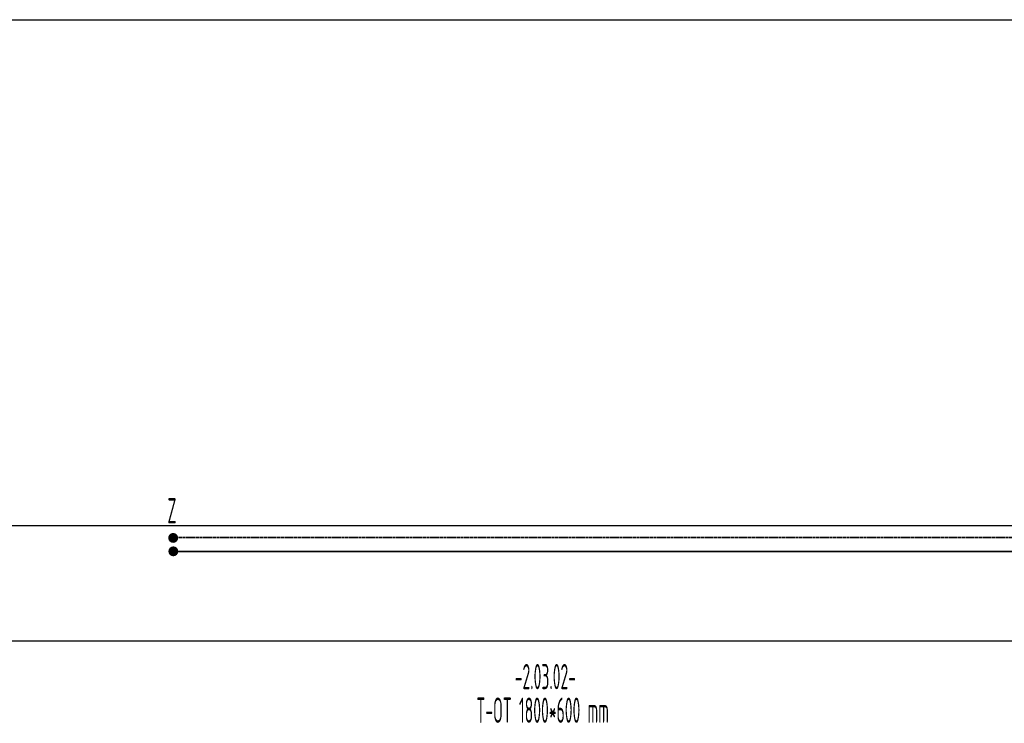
# Model space of a CAD drawing. Header units: millimetres. Extents: x 14365 to 105143, y -126377 to -22383.
# Tile 91 of 191: x 51912 to 56778, y -121294 to -117817. Entities that reach past the tile are written whole.
import ezdxf
from ezdxf.enums import TextEntityAlignment as Align

# ---------------------------------------------------------------- set-up
doc = ezdxf.new("R2010")
doc.units = ezdxf.units.MM
doc.linetypes.add('VERDECKT', pattern=[9.525, 6.35, -3.175])
doc.linetypes.add('ČÁRKOVANÁ', pattern=[0.75, 0.5, -0.25])
for name, color, linetype, lineweight in [('JS_VYT_POPIS - OBECNĚ', 7, 'Continuous', 5), ('UT_POTRUBI - PŘÍVOD', 1, 'Continuous', 35), ('UT_POTRUBI - ZPÁTEČKA', 5, 'ČÁRKOVANÁ', 35), ('UT_SCHÉMA_PŘÍVOD', 10, 'Continuous', 35), ('UT_SCHÉMA_ZPÁTEČKA', 172, 'VERDECKT', 35)]:
    doc.layers.add(name, color=color, linetype=linetype, lineweight=lineweight)
doc.styles.add('VZT_POPIS', font='isocp.shx', dxfattribs={"width": 0.6, "height": 125})

msp = doc.modelspace()

# ---------------------------------------------------------------- hatches: boundary and pattern name
at = {"layer": 'UT_SCHÉMA_PŘÍVOD'}
msp.add_hatch(color=256, dxfattribs=at).paths.add_polyline_path([(52646.6, -120444.4, 1), (52695.9, -120444.4, 1)])
at = {"layer": 'UT_SCHÉMA_ZPÁTEČKA', "ltscale": 0.3}
msp.add_hatch(color=256, dxfattribs=at).paths.add_polyline_path([(52695.1, -120378, -1), (52645.8, -120378, -1)])

# ---------------------------------------------------------------- linework, layer by layer
at = {"ltscale": 8}
for p, q in [((31841.3, -117817.2), (105085.1, -117817.2)), ((31841.3, -120317.2), (105085.1, -120317.2)), ((31841.3, -120887.2), (105085.1, -120887.2))]:
    msp.add_line(p, q, dxfattribs=at)
at = {"layer": 'UT_POTRUBI - PŘÍVOD', "ltscale": 8}
msp.add_line((52679.3, -120445.6), (75468.1, -120445.6), dxfattribs=at)
at = {"layer": 'UT_POTRUBI - ZPÁTEČKA', "linetype": 'ČÁRKOVANÁ', "ltscale": 8}
msp.add_line((52655.9, -120375.9), (62150.2, -120375.9), dxfattribs=at)

# ---------------------------------------------------------------- texts
at = {"layer": 'JS_VYT_POPIS - OBECNĚ', "style": 'VZT_POPIS', "width": 0.5}
msp.add_text('Z', height=125, dxfattribs=at).set_placement((52686.8, -120243.7), align=Align.MIDDLE_RIGHT)
for s, p in [('-2.03.02-', (54510.1, -121063.5)), ('T-OT 1800*600 mm', (54496.6, -121229.5))]:
    msp.add_text(s, height=125, dxfattribs=at).set_placement(p, align=Align.MIDDLE_CENTER)

doc.saveas('drawing.dxf')
